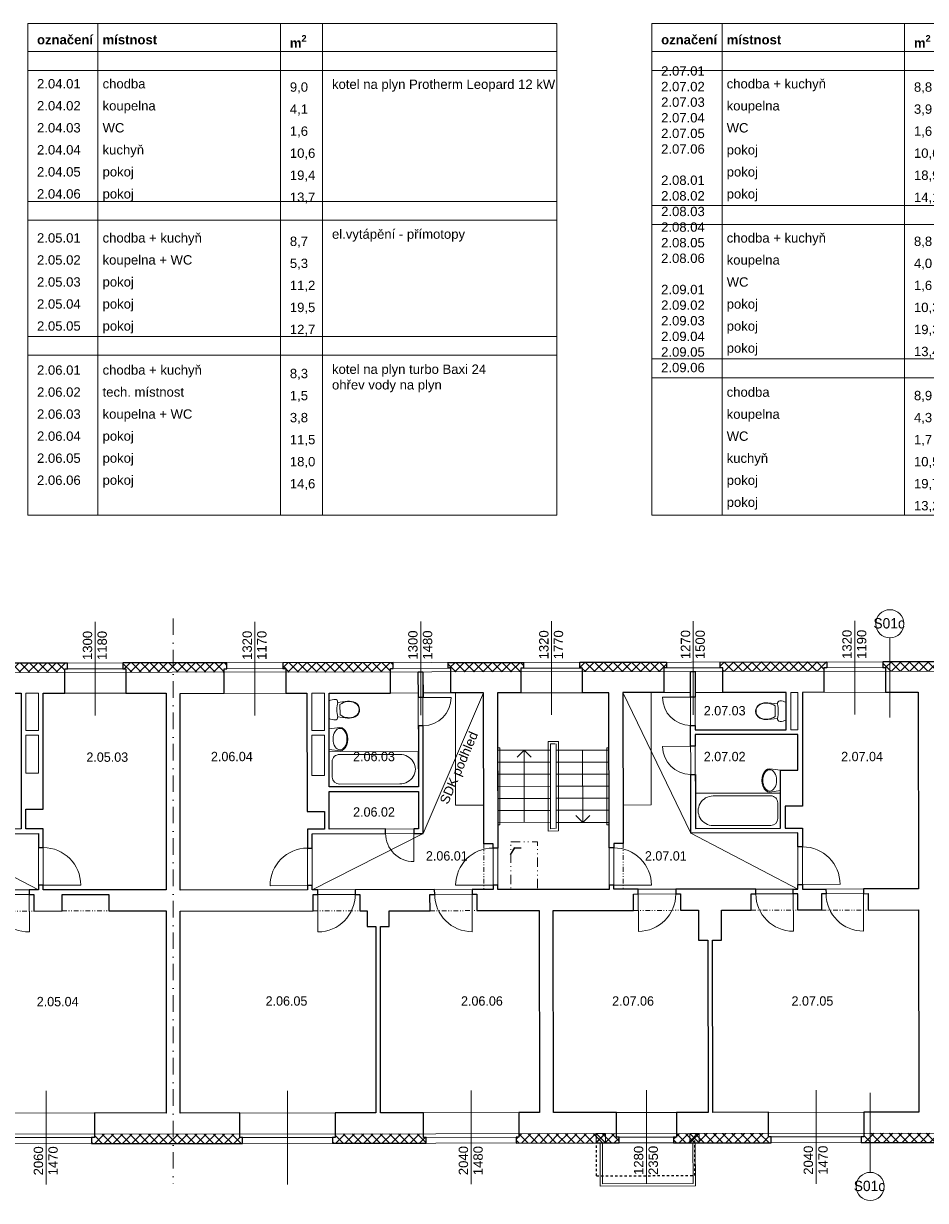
# Model space of a CAD drawing. Extents: x -203795 to -85874, y -57132 to -32000.
# Tile 4 of 7: x -173654 to -154390, y -57132 to -32000. Entities that reach past the tile are written whole.
import ezdxf

# ---------------------------------------------------------------- set-up
doc = ezdxf.new("R2010")
doc.units = 0
doc.header["$MEASUREMENT"] = 0
doc.set_wipeout_variables(frame=1)
for name, pattern in [('Wipeout_Contour', [1000, 0, -1000]), ('Čerchovaná', [670.277762, 352.777767, -176.388884, 0, -141.111112]), ('Čerchovaná se dvěma tečkami M', [455, 200, -75, 15, -75, 15, -75]), ('Čerchovaná se dvěma tečkami S', [250, 100, -40, 15, -40, 15, -40]), ('čárkovaná S', [100, 50, -50])]:
    doc.linetypes.add(name, pattern=pattern)
for name, color, linetype, lineweight in [('2D BOD_Číslo_pera__1', 7, 'Continuous', 15), ('2D kreslení - obecné_Číslo_pera__1', 7, 'Continuous', 15), ('2D VÝPLNĚ_Číslo_pera__4', 91, 'Continuous', 13), ('2D ČÁRY_Číslo_pera__1', 7, 'Continuous', 15), ('2D ČÁRY_Číslo_pera__2', 1, 'Continuous', 25), ('2D ČÁRY_Číslo_pera__3', 150, 'Continuous', 13), ('2D ČÁRY_Číslo_pera__4', 91, 'Continuous', 13), ('NÁBYTEK A ZAŘÍZENÍ_Číslo_pera__3', 150, 'Continuous', 13), ('POZNÁMKY.POPISKA_Číslo_pera__4', 91, 'Continuous', 13), ('POZNÁMKY.TEXT_Číslo_pera__4', 91, 'Continuous', 13), ('zdi_Číslo_pera__1', 7, 'Continuous', 15)]:
    doc.layers.add(name, color=color, linetype=linetype, lineweight=lineweight)
for name, color, linetype in [('2D ČÁRY', 7, 'Continuous'), ('NÁBYTEK A ZAŘÍZENÍ', 7, 'Continuous'), ('vodorovné konstrukce', 7, 'Continuous')]:
    doc.layers.add(name, color=color, linetype=linetype)
doc.layers.add('vodorovné konstrukce_Číslo_pera__241', color=9, linetype='Continuous', lineweight=13, true_color=0x808080)
doc.styles.add('GENERATED_STYLE_1', font='arial.ttf')
doc.styles.add('GENERATED_STYLE_3', font='txt')
doc.styles.get("Standard").update_dxf_attribs({"font": 'txt', "bigfont": 'BIGFONT.SHX'})
doc.dimstyles.new('GENERATED_STYLE__3', dxfattribs={"dimtxt": 0.18, "dimasz": 182.4, "dimexe": 0.18, "dimexo": 0.0625, "dimgap": 0.09, "dimtad": 0, "dimtih": 1, "dimtoh": 1, "dimdec": 4, "dimzin": 0, "dimdsep": 46, "dimtxsty": 'Standard', "dimcen": 0.09, "dimadec": 0, "dimazin": 0, "dimtfac": 1, "dimtdec": 4, "dimtmove": 0, "dimatfit": 3, "dimldrblk": 'ARROWHEAD_5', "dimfxl": 1, "dimtolj": 1, "dimtzin": 0, "dimarcsym": 0})
pattern_1 = [(45, (0, 0), (-98.99495, 98.99495), []), (135, (0, 0), (98.99495, 98.99495), [])]

# ---------------------------------------------------------------- blocks, each defined once
blk = doc.blocks.new('WC s nádržkou 1 11')
at = {"linetype": 'Wipeout_Contour', "ltscale": 15629.429493}
blk.add_wipeout([(31, 650), (18, 619), (8, 587), (2, 554), (0, 520), (5, 498), (20, 479), (40, 469), (64, 469), (41, 257), (39, 215), (44, 173), (54, 132), (70, 92), (97, 54), (132, 25), (174, 6), (220, 0), (266, 6), (308, 25), (343, 54), (370, 92), (386, 132), (396, 173), (401, 215), (399, 257), (376, 469), (400, 469), (420, 479), (435, 498), (440, 520), (438, 554), (432, 587), (422, 619), (409, 650)], dxfattribs=at).dxf.layer = 'NÁBYTEK A ZAŘÍZENÍ'
at = {"layer": 'NÁBYTEK A ZAŘÍZENÍ_Číslo_pera__3', "linetype": 'Continuous'}
for p, q in [((2, 554), (0, 520)), ((0, 520), (5, 498)), ((8, 587), (2, 554)), ((18, 619), (8, 587)), ((31, 650), (18, 619)), ((409, 650), (31, 650)), ((422, 619), (409, 650)), ((432, 587), (422, 619)), ((438, 554), (432, 587)), ((435, 498), (440, 520)), ((440, 520), (438, 554)), ((5, 498), (20, 479)), ((20, 479), (40, 469)), ((41, 257), (39, 215)), ((40, 469), (64, 469)), ((64, 469), (41, 257)), ((49, 256), (47, 215)), ((56, 299), (49, 256)), ((68, 341), (56, 299)), ((86, 381), (68, 341)), ((107, 419), (86, 381)), ((333, 419), (107, 419)), ((354, 381), (333, 419)), ((372, 341), (354, 381)), ((384, 299), (372, 341)), ((399, 257), (376, 469)), ((376, 469), (400, 469)), ((391, 256), (384, 299)), ((393, 215), (391, 256)), ((401, 215), (399, 257)), ((400, 469), (420, 479)), ((420, 479), (435, 498)), ((39, 215), (44, 173)), ((44, 173), (54, 132)), ((47, 215), (52, 174)), ((52, 174), (62, 134)), ((54, 132), (70, 92)), ((62, 134), (78, 96)), ((70, 92), (97, 54)), ((78, 96), (102, 60)), ((97, 54), (132, 25)), ((102, 60), (136, 32)), ((132, 25), (174, 6)), ((136, 32), (176, 14)), ((174, 6), (220, 0)), ((176, 14), (220, 8)), ((220, 8), (264, 14)), ((220, 0), (266, 6)), ((264, 14), (304, 32)), ((266, 6), (308, 25)), ((304, 32), (338, 60)), ((308, 25), (343, 54)), ((338, 60), (362, 96)), ((343, 54), (370, 92)), ((362, 96), (378, 134)), ((370, 92), (386, 132)), ((378, 134), (388, 174)), ((386, 132), (396, 173)), ((388, 174), (393, 215)), ((396, 173), (401, 215))]:
    blk.add_line(p, q, dxfattribs=at)
blk.add_ellipse((220, -298), major_axis=(785, 0), ratio=0.9963, start_param=1.370375, end_param=1.771221, dxfattribs=at)
blk = doc.blocks.new('Vana 01 11_8')
at = {"layer": 'NÁBYTEK A ZAŘÍZENÍ_Číslo_pera__3', "linetype": 'Continuous'}
for p, q in [((0, 0), (0, 751)), ((0, 751), (1820, 751)), ((61, 210), (61, 541)), ((1441, 691), (212, 691)), ((1820, 751), (1820, 0)), ((0, 0), (1820, 0)), ((1441, 60), (212, 60))]:
    blk.add_line(p, q, dxfattribs=at)
for centre, major_axis, start_param, end_param in [((212, 541), (152, 0), 1.570796, 3.141593), ((1441, 375), (319, 0), 4.712389, 7.853982), ((212, 210), (152, 0), 3.141593, 4.712389)]:
    blk.add_ellipse(centre, major_axis=major_axis, ratio=0.989884, start_param=start_param, end_param=end_param, dxfattribs=at)
blk = doc.blocks.new('Umyvadlo oválné 11')
at = {"linetype": 'Wipeout_Contour', "ltscale": 6090.690526}
blk.add_wipeout([(0, 169), (2, 146), (9, 124), (19, 104), (43, 74), (73, 49), (129, 22), (188, 6), (250, 0), (312, 6), (371, 22), (427, 49), (457, 74), (481, 104), (491, 124), (498, 146), (500, 169), (469, 400), (31, 400), (-1, 169)], dxfattribs=at).dxf.layer = 'NÁBYTEK A ZAŘÍZENÍ'
at = {"layer": 'NÁBYTEK A ZAŘÍZENÍ_Číslo_pera__3', "linetype": 'Continuous'}
for p, q in [((31, 400), (-1, 169)), ((32, 400), (31, 400)), ((469, 400), (31, 400)), ((469, 400), (468, 400)), ((500, 169), (469, 400))]:
    blk.add_line(p, q, dxfattribs=at)
blk.add_ellipse((250, 169), major_axis=(-229, 0), ratio=0.643386, dxfattribs=at)
blk.add_ellipse((249, 169), major_axis=(-250, 0), ratio=0.674026, start_param=0, end_param=3.141593, dxfattribs=at)
blk = doc.blocks.new('WC s nádržkou 1 11_2')
at = {"linetype": 'Wipeout_Contour', "ltscale": 15629.429493}
blk.add_wipeout([(31, 650), (18, 619), (8, 587), (2, 554), (0, 520), (5, 498), (20, 479), (40, 469), (64, 469), (41, 257), (39, 215), (44, 173), (54, 132), (70, 92), (97, 54), (132, 25), (174, 6), (220, 0), (266, 6), (308, 25), (343, 54), (370, 92), (386, 132), (396, 173), (401, 215), (399, 257), (376, 469), (400, 469), (420, 479), (435, 498), (440, 520), (438, 554), (432, 587), (422, 619), (409, 650)], dxfattribs=at).dxf.layer = 'NÁBYTEK A ZAŘÍZENÍ'
at = {"layer": 'NÁBYTEK A ZAŘÍZENÍ_Číslo_pera__3', "linetype": 'Continuous'}
for p, q in [((2, 554), (0, 520)), ((0, 520), (5, 498)), ((8, 587), (2, 554)), ((18, 619), (8, 587)), ((31, 650), (18, 619)), ((409, 650), (31, 650)), ((422, 619), (409, 650)), ((432, 587), (422, 619)), ((438, 554), (432, 587)), ((435, 498), (440, 520)), ((440, 520), (438, 554)), ((5, 498), (20, 479)), ((20, 479), (40, 469)), ((41, 257), (39, 215)), ((40, 469), (64, 469)), ((64, 469), (41, 257)), ((49, 256), (47, 215)), ((56, 299), (49, 256)), ((68, 341), (56, 299)), ((86, 381), (68, 341)), ((107, 419), (86, 381)), ((333, 419), (107, 419)), ((354, 381), (333, 419)), ((372, 341), (354, 381)), ((384, 299), (372, 341)), ((399, 257), (376, 469)), ((376, 469), (400, 469)), ((391, 256), (384, 299)), ((393, 215), (391, 256)), ((401, 215), (399, 257)), ((400, 469), (420, 479)), ((420, 479), (435, 498)), ((39, 215), (44, 173)), ((44, 173), (54, 132)), ((47, 215), (52, 174)), ((52, 174), (62, 134)), ((54, 132), (70, 92)), ((62, 134), (78, 96)), ((70, 92), (97, 54)), ((78, 96), (102, 60)), ((97, 54), (132, 25)), ((102, 60), (136, 32)), ((132, 25), (174, 6)), ((136, 32), (176, 14)), ((174, 6), (220, 0)), ((176, 14), (220, 8)), ((220, 8), (264, 14)), ((220, 0), (266, 6)), ((264, 14), (304, 32)), ((266, 6), (308, 25)), ((304, 32), (338, 60)), ((308, 25), (343, 54)), ((338, 60), (362, 96)), ((343, 54), (370, 92)), ((362, 96), (378, 134)), ((370, 92), (386, 132)), ((378, 134), (388, 174)), ((386, 132), (396, 173)), ((388, 174), (393, 215)), ((396, 173), (401, 215))]:
    blk.add_line(p, q, dxfattribs=at)
blk.add_ellipse((220, -298), major_axis=(785, 0), ratio=0.9963, start_param=1.370375, end_param=1.771221, dxfattribs=at)
blk = doc.blocks.new('Umyvadlo oválné 11_2')
at = {"linetype": 'Wipeout_Contour', "ltscale": 6090.690526}
blk.add_wipeout([(0, 169), (2, 146), (9, 124), (19, 104), (43, 74), (73, 49), (129, 22), (188, 6), (250, 0), (312, 6), (371, 22), (427, 49), (457, 74), (481, 104), (491, 124), (498, 146), (500, 169), (469, 400), (31, 400), (-1, 169)], dxfattribs=at).dxf.layer = 'NÁBYTEK A ZAŘÍZENÍ'
at = {"layer": 'NÁBYTEK A ZAŘÍZENÍ_Číslo_pera__3', "linetype": 'Continuous'}
for p, q in [((31, 400), (-1, 169)), ((32, 400), (31, 400)), ((469, 400), (31, 400)), ((469, 400), (468, 400)), ((500, 169), (469, 400))]:
    blk.add_line(p, q, dxfattribs=at)
blk.add_ellipse((250, 169), major_axis=(-229, 0), ratio=0.643386, dxfattribs=at)
blk.add_ellipse((249, 169), major_axis=(-250, 0), ratio=0.674026, start_param=0, end_param=3.141593, dxfattribs=at)
blk = doc.blocks.new('Vana 01 11_9')
at = {"layer": 'NÁBYTEK A ZAŘÍZENÍ_Číslo_pera__3', "linetype": 'Continuous'}
for p, q in [((0, 0), (0, 751)), ((0, 751), (1904, 751)), ((63, 210), (63, 541)), ((1508, 691), (222, 691)), ((1904, 751), (1904, 0)), ((0, 0), (1904, 0)), ((1508, 60), (222, 60))]:
    blk.add_line(p, q, dxfattribs=at)
for centre, major_axis, start_param, end_param in [((222, 541), (159, 0), 1.570796, 3.141593), ((1508, 375), (333, 0), 4.712389, 7.853982), ((222, 210), (159, 0), 3.141593, 4.712389)]:
    blk.add_ellipse(centre, major_axis=major_axis, ratio=0.946102, start_param=start_param, end_param=end_param, dxfattribs=at)
blk = doc.blocks.new('LINE_10818', base_point=(-162961, -49058))
at = {"layer": '2D ČÁRY_Číslo_pera__3', "linetype": 'Continuous'}
for p, q in [((-162964, -47518), (-163114, -47668)), ((-162961, -49058), (-162964, -47518)), ((-162964, -47518), (-162814, -47667))]:
    blk.add_line(p, q, dxfattribs=at)
blk = doc.blocks.new('LINE_12137', base_point=(-161714, -47518))
at = {"layer": '2D ČÁRY_Číslo_pera__3', "linetype": 'Continuous'}
for p, q in [((-161714, -47518), (-161711, -49058)), ((-161711, -49058), (-161861, -48908)), ((-161711, -49058), (-161561, -48908))]:
    blk.add_line(p, q, dxfattribs=at)
blk = doc.blocks.new('LINE_15124', base_point=(-155148, -46817))
at = {"layer": 'vodorovné konstrukce_Číslo_pera__241', "linetype": 'Continuous'}
blk.add_line((-155148, -46817), (-155150, -45117), dxfattribs=at)
blk.add_circle((-155151, -44817), 300, dxfattribs=at)
blk = doc.blocks.new('LINE_15135', base_point=(-155571, -54832))
at = {"layer": 'vodorovné konstrukce_Číslo_pera__241', "linetype": 'Continuous'}
blk.add_line((-155571, -54832), (-155571, -56532), dxfattribs=at)
blk.add_circle((-155571, -56832), 300, dxfattribs=at)
blk = doc.blocks.new('ARROWHEAD_5')
at = {"linetype": 'Continuous'}
blk.add_line((0, 0), (-1, 0), dxfattribs=at)
blk.add_solid([(-1, 0.2679), (0, 0), (-1, -0.2679), (-1, 0.2679)], dxfattribs=at)

msp = doc.modelspace()

# ---------------------------------------------------------------- hatches: boundary and pattern name
at = {"layer": '2D VÝPLNĚ_Číslo_pera__4', "linetype": 'Continuous'}
h = msp.add_hatch(dxfattribs=at)
h.set_pattern_fill('TEPELNA_IZOLACE_EPS', color=8, style=0, pattern_type=2)
h.set_pattern_definition(pattern_1)
h.paths.add_polyline_path([(-172773, -45855), (-172773, -45779), (-172713, -45779), (-172713, -45655), (-174992, -45657), (-174992, -45781), (-174932, -45781), (-174932, -45857)], flags=0)
h = msp.add_hatch(dxfattribs=at)
h.set_pattern_fill('TEPELNA_IZOLACE_EPS', color=8, style=0, pattern_type=2)
h.set_pattern_definition(pattern_1)
h.paths.add_polyline_path([(-169369, -45852), (-169369, -45776), (-169309, -45776), (-169309, -45652), (-171531, -45654), (-171531, -45778), (-171471, -45778), (-171470, -45854)], flags=0)
h = msp.add_hatch(dxfattribs=at)
h.set_pattern_fill('TEPELNA_IZOLACE_EPS', color=8, style=0, pattern_type=2)
h.set_pattern_definition(pattern_1)
h.paths.add_polyline_path([(-165819, -45846), (-165819, -45770), (-165759, -45770), (-165759, -45646), (-168113, -45650), (-168113, -45774), (-168053, -45774), (-168052, -45850)], flags=0)
h = msp.add_hatch(dxfattribs=at)
h.set_pattern_fill('TEPELNA_IZOLACE_EPS', color=8, style=0, pattern_type=2)
h.set_pattern_definition(pattern_1)
h.paths.add_polyline_path([(-163035, -45842), (-163035, -45766), (-162975, -45766), (-162975, -45642), (-164585, -45644), (-164585, -45768), (-164525, -45768), (-164525, -45844)], flags=0)
h = msp.add_hatch(dxfattribs=at)
h.set_pattern_fill('TEPELNA_IZOLACE_EPS', color=8, style=0, pattern_type=2)
h.set_pattern_definition(pattern_1)
h.paths.add_polyline_path([(-159981, -45837), (-159981, -45761), (-159921, -45761), (-159921, -45637), (-161775, -45640), (-161775, -45764), (-161715, -45764), (-161715, -45840)], flags=0)
h = msp.add_hatch(dxfattribs=at)
h.set_pattern_fill('TEPELNA_IZOLACE_EPS', color=8, style=0, pattern_type=2)
h.set_pattern_definition(pattern_1)
h.paths.add_polyline_path([(-156559, -45831), (-156559, -45755), (-156499, -45755), (-156499, -45631), (-158777, -45635), (-158777, -45759), (-158717, -45759), (-158717, -45835)], flags=0)
h = msp.add_hatch(dxfattribs=at)
h.set_pattern_fill('TEPELNA_IZOLACE_EPS', color=8, style=0, pattern_type=2)
h.set_pattern_definition(pattern_1)
h.paths.add_polyline_path([(-153538, -45827), (-153538, -45751), (-153478, -45751), (-153478, -45627), (-155302, -45629), (-155302, -45753), (-155242, -45753), (-155242, -45829)], flags=0)
h = msp.add_hatch(dxfattribs=at)
h.set_pattern_fill('TEPELNA_IZOLACE_EPS', color=8, style=0, pattern_type=2)
h.set_pattern_definition(pattern_1)
h.paths.add_polyline_path([(-172140, -55713), (-169038, -55713), (-169038, -55789), (-168978, -55789), (-168978, -55913), (-172200, -55913), (-172200, -55789), (-172140, -55789)], flags=0)
h = msp.add_hatch(dxfattribs=at)
h.set_pattern_fill('TEPELNA_IZOLACE_EPS', color=8, style=0, pattern_type=2)
h.set_pattern_definition(pattern_1)
h.paths.add_polyline_path([(-166998, -55711), (-166998, -55787), (-167058, -55787), (-167058, -55911), (-165053, -55908), (-165053, -55784), (-165113, -55784), (-165113, -55708)], flags=0)
h = msp.add_hatch(dxfattribs=at)
h.set_pattern_fill('TEPELNA_IZOLACE_EPS', color=8, style=0, pattern_type=2)
h.set_pattern_definition(pattern_1)
h.paths.add_polyline_path([(-163073, -55706), (-163073, -55782), (-163133, -55782), (-163133, -55906), (-160931, -55903), (-160931, -55779), (-160991, -55779), (-160991, -55703)], flags=0)
h = msp.add_hatch(dxfattribs=at)
h.set_pattern_fill('TEPELNA_IZOLACE_EPS', color=8, style=0, pattern_type=2)
h.set_pattern_definition(pattern_1)
h.paths.add_polyline_path([(-159711, -55702), (-157746, -55699), (-157746, -55775), (-157686, -55775), (-157686, -55899), (-159771, -55902), (-159771, -55778), (-159711, -55778)], flags=0)
h = msp.add_hatch(dxfattribs=at)
h.set_pattern_fill('TEPELNA_IZOLACE_EPS', color=8, style=0, pattern_type=2)
h.set_pattern_definition(pattern_1)
h.paths.add_polyline_path([(-155706, -55697), (-153192, -55693), (-153192, -55769), (-153132, -55769), (-153132, -55893), (-155766, -55897), (-155766, -55773), (-155706, -55773)], flags=0)

# ---------------------------------------------------------------- linework, layer by layer
at = {"layer": '2D BOD_Číslo_pera__1', "color": 8, "linetype": 'Continuous', "flags": 128}
for points in [[(-161222, -55704), (-161422, -55704), (-161422, -55904), (-161222, -55904)], [(-159422, -55701), (-159222, -55701), (-159222, -55901), (-159422, -55901)], [(-161337, -55904), (-159307, -55901), (-159305, -56821), (-161335, -56824)], [(-161287, -55904), (-161285, -56774), (-159355, -56771), (-159357, -55901)]]:
    msp.add_lwpolyline(points, close=True, dxfattribs=at)
at = {"layer": '2D kreslení - obecné_Číslo_pera__1', "color": 8, "linetype": 'Continuous'}
msp.add_line((-170349, -55915), (-138339, -55875), dxfattribs=at)
at = {"layer": '2D ČÁRY_Číslo_pera__1', "color": 8, "linetype": 'Čerchovaná'}
msp.add_line((-170460, -44703), (-170460, -56776), dxfattribs=at)
at = {"layer": '2D ČÁRY_Číslo_pera__1', "color": 8, "linetype": 'Continuous'}
for p, q in [((-170480, -45654), (-192605, -45671)), ((-172713, -45655), (-172713, -45779)), ((-171531, -45654), (-171531, -45778)), ((-138416, -45603), (-170480, -45654)), ((-169309, -45652), (-169309, -45776)), ((-168113, -45650), (-168113, -45774)), ((-165759, -45646), (-165759, -45770)), ((-164585, -45644), (-164585, -45768)), ((-162975, -45642), (-162975, -45766)), ((-161775, -45640), (-161775, -45764)), ((-159921, -45637), (-159921, -45761)), ((-158777, -45635), (-158777, -45759)), ((-156499, -45631), (-156499, -45755)), ((-155302, -45629), (-155302, -45753)), ((-170480, -45854), (-192803, -45871)), ((-171471, -45778), (-172773, -45779)), ((-172773, -45779), (-172773, -46300)), ((-171471, -45778), (-171471, -46299)), ((-170480, -45854), (-138416, -45803)), ((-169369, -45776), (-168053, -45774)), ((-169369, -45776), (-169369, -46302)), ((-168053, -45774), (-168053, -46300)), ((-165819, -45770), (-164525, -45768)), ((-165819, -45770), (-165819, -46296)), ((-165221, -48297), (-165223, -45845)), ((-165120, -49297), (-165123, -45845)), ((-164525, -45768), (-164525, -46294)), ((-163035, -45766), (-161715, -45764)), ((-163035, -45766), (-163035, -46292)), ((-161715, -45764), (-161715, -46290)), ((-159981, -45761), (-158717, -45759)), ((-159981, -45761), (-159981, -46287)), ((-159404, -49286), (-159407, -45836)), ((-159306, -47084), (-159307, -45836)), ((-158717, -45759), (-158717, -46285)), ((-156559, -45755), (-155242, -45753)), ((-156559, -45755), (-156559, -46281)), ((-155242, -45753), (-155242, -46279)), ((-173336, -46301), (-173607, -46301)), ((-173606, -47099), (-173607, -46301)), ((-173335, -47099), (-173336, -46301)), ((-170610, -46298), (-173236, -46300)), ((-173234, -48776), (-173236, -46300)), ((-170610, -46298), (-170610, -50498)), ((-170310, -46303), (-167600, -46299)), ((-170310, -46303), (-170310, -50503)), ((-167593, -48829), (-167600, -46299)), ((-167496, -46299), (-167227, -46298)), ((-167496, -47098), (-167496, -46299)), ((-167127, -46298), (-165222, -46295)), ((-165222, -46395), (-164522, -46395)), ((-165122, -46295), (-163831, -46293)), ((-163825, -49515), (-163831, -46293)), ((-163531, -46293), (-161151, -46289)), ((-163524, -50492), (-163531, -46293)), ((-161144, -50489), (-161151, -46289)), ((-160851, -46288), (-159407, -46286)), ((-160845, -49511), (-160851, -46288)), ((-159307, -46387), (-160007, -46388)), ((-159307, -46286), (-157368, -46283)), ((-157268, -46282), (-157118, -46282)), ((-157117, -47082), (-157118, -46282)), ((-157018, -46282), (-154546, -46278)), ((-157016, -48712), (-157018, -46282)), ((-154546, -46278), (-154541, -50478)), ((-165222, -46995), (-165122, -46995)), ((-159306, -46987), (-159406, -46987)), ((-173606, -47099), (-173335, -47099)), ((-173606, -47199), (-173335, -47199)), ((-173605, -48006), (-173606, -47199)), ((-173334, -48006), (-173335, -47199)), ((-167495, -48059), (-167495, -47198)), ((-159306, -47084), (-157367, -47082)), ((-159306, -47184), (-157117, -47182)), ((-159304, -49186), (-159306, -47184)), ((-157267, -47082), (-157117, -47082)), ((-157116, -47942), (-157117, -47182)), ((-162399, -47383), (-162396, -49193)), ((-162276, -49192), (-162279, -47382)), ((-159306, -47434), (-160006, -47435)), ((-163529, -47518), (-162399, -47517)), ((-161149, -47518), (-162279, -47518)), ((-163529, -47775), (-162399, -47774)), ((-161149, -47773), (-162279, -47773)), ((-173605, -48006), (-173334, -48006)), ((-167495, -48059), (-167225, -48058)), ((-163528, -48032), (-162398, -48031)), ((-161148, -48030), (-162278, -48030)), ((-159305, -48034), (-159405, -48034)), ((-167125, -48300), (-165221, -48297)), ((-167125, -48400), (-165220, -48397)), ((-167124, -49200), (-167125, -48400)), ((-167095, -48400), (-165220, -48397)), ((-167095, -48400), (-165220, -48397)), ((-165220, -49197), (-165220, -48397)), ((-163528, -48289), (-162398, -48288)), ((-161148, -48287), (-162278, -48287)), ((-163527, -48546), (-162397, -48545)), ((-161147, -48544), (-162277, -48544)), ((-157385, -48713), (-157384, -49183)), ((-173603, -48776), (-173602, -49199)), ((-173603, -48776), (-173234, -48776)), ((-167593, -48829), (-167224, -48828)), ((-167224, -49200), (-167224, -48828)), ((-163527, -48803), (-162397, -48802)), ((-161147, -48801), (-162277, -48801)), ((-173602, -49199), (-173233, -49199)), ((-173232, -50500), (-173233, -49199)), ((-167592, -49201), (-167224, -49200)), ((-167589, -50499), (-167592, -49201)), ((-167124, -49200), (-165220, -49197)), ((-165920, -49197), (-165920, -49297)), ((-165320, -49197), (-165319, -49897)), ((-163526, -49058), (-162396, -49057)), ((-161146, -49058), (-162276, -49058)), ((-157484, -49183), (-159304, -49186)), ((-157384, -49183), (-157015, -49182)), ((-157014, -50482), (-157015, -49182)), ((-173333, -49299), (-175637, -49303)), ((-173332, -50501), (-173333, -49299)), ((-167492, -49300), (-165120, -49297)), ((-167489, -50499), (-167492, -49300)), ((-157115, -49282), (-159404, -49286)), ((-157114, -50482), (-157115, -49282)), ((-173333, -49598), (-173233, -49598)), ((-167491, -49608), (-167591, -49608)), ((-163626, -49515), (-163825, -49515)), ((-163625, -50493), (-163626, -49515)), ((-161144, -49603), (-161044, -49603)), ((-161044, -50488), (-161044, -49511)), ((-161044, -49511), (-160845, -49511)), ((-157115, -49582), (-157015, -49582)), ((-173332, -50501), (-177222, -50504)), ((-173532, -50499), (-173529, -51399)), ((-172432, -50398), (-173332, -50398)), ((-170610, -50498), (-173232, -50500)), ((-170310, -50503), (-167589, -50499)), ((-168389, -50410), (-167489, -50408)), ((-167489, -50499), (-163625, -50493)), ((-167370, -50498), (-167367, -51398)), ((-166570, -50497), (-166570, -50596)), ((-164874, -50495), (-164873, -50596)), ((-164425, -50401), (-163524, -50399)), ((-164074, -50493), (-164071, -51393)), ((-163524, -50492), (-161144, -50489)), ((-160244, -50396), (-161144, -50396)), ((-161044, -50488), (-157114, -50482)), ((-160524, -50488), (-160521, -51387)), ((-159724, -50486), (-159724, -50585)), ((-158014, -50484), (-158014, -50585)), ((-157214, -50482), (-157211, -51382)), ((-156214, -50381), (-157114, -50382)), ((-157014, -50482), (-154541, -50478)), ((-156515, -50483), (-156514, -50583)), ((-155715, -50480), (-155712, -51381)), ((-173432, -50599), (-174432, -50602)), ((-173432, -50599), (-173431, -50951)), ((-171832, -50598), (-172832, -50601)), ((-172832, -50601), (-172831, -50950)), ((-171832, -50598), (-171831, -50949)), ((-167470, -50599), (-166470, -50595)), ((-167470, -50599), (-167468, -50949)), ((-166470, -50595), (-166468, -50947)), ((-163973, -50593), (-164973, -50596)), ((-164973, -50596), (-164972, -50945)), ((-163973, -50593), (-163972, -50943)), ((-160624, -50588), (-159624, -50584)), ((-160624, -50588), (-160623, -50938)), ((-159624, -50584), (-159623, -50936)), ((-157114, -50582), (-158114, -50585)), ((-158114, -50585), (-158113, -50934)), ((-157114, -50582), (-157113, -50932)), ((-155614, -50580), (-156614, -50584)), ((-156614, -50584), (-156613, -50931)), ((-155614, -50580), (-155613, -50930)), ((-172831, -50950), (-173431, -50951)), ((-170610, -50948), (-171831, -50949)), ((-170610, -50948), (-170610, -55265)), ((-170310, -50953), (-167468, -50949)), ((-170310, -50953), (-170310, -55265)), ((-166468, -50947), (-166318, -50947)), ((-166318, -50947), (-166318, -51280)), ((-165848, -50946), (-164972, -50945)), ((-165848, -50946), (-165848, -51279)), ((-163972, -50943), (-162643, -50941)), ((-162643, -50941), (-162637, -55255)), ((-162343, -50940), (-160623, -50938)), ((-162343, -50940), (-162337, -55255)), ((-159623, -50936), (-159239, -50936)), ((-159239, -50936), (-159238, -51571)), ((-158749, -50935), (-158113, -50934)), ((-158749, -50935), (-158748, -51570)), ((-157113, -50932), (-156613, -50931)), ((-155613, -50930), (-154540, -50928)), ((-154540, -50928), (-154535, -55245)), ((-166318, -51280), (-166133, -51280)), ((-166133, -51280), (-166128, -55260)), ((-166033, -51279), (-166028, -55260)), ((-166033, -51279), (-165848, -51279)), ((-159238, -51571), (-159038, -51571)), ((-159038, -51571), (-159033, -55251)), ((-158938, -51571), (-158748, -51570)), ((-158938, -51571), (-158933, -55251)), ((-170610, -55265), (-175159, -55260)), ((-172140, -55789), (-172140, -55263)), ((-170310, -55265), (-166128, -55260)), ((-169038, -55789), (-169038, -55263)), ((-166998, -55787), (-166998, -55261)), ((-166028, -55260), (-162637, -55255)), ((-165113, -55784), (-165113, -55258)), ((-163073, -55782), (-163073, -55256)), ((-162337, -55255), (-159033, -55251)), ((-160991, -55779), (-160991, -55253)), ((-159711, -55778), (-159711, -55252)), ((-158933, -55251), (-154535, -55245)), ((-157746, -55775), (-157746, -55249)), ((-155706, -55773), (-155706, -55247)), ((-170350, -55715), (-202673, -55679)), ((-172140, -55789), (-174200, -55787)), ((-172200, -55913), (-172200, -55789)), ((-170350, -55715), (-138339, -55675)), ((-169038, -55789), (-166998, -55787)), ((-168978, -55913), (-168978, -55789)), ((-167058, -55911), (-167058, -55787)), ((-165113, -55784), (-163073, -55782)), ((-165053, -55908), (-165053, -55784)), ((-163133, -55906), (-163133, -55782)), ((-161422, -55704), (-161222, -55904)), ((-161422, -55904), (-161222, -55704)), ((-160991, -55779), (-159711, -55778)), ((-160931, -55903), (-160931, -55779)), ((-159771, -55902), (-159771, -55778)), ((-159222, -55701), (-159422, -55901)), ((-159222, -55901), (-159422, -55701)), ((-157746, -55775), (-155706, -55773)), ((-157686, -55899), (-157686, -55775)), ((-155766, -55897), (-155766, -55773)), ((-170350, -55915), (-202872, -55878))]:
    msp.add_line(p, q, dxfattribs=at)
at = {"layer": '2D ČÁRY_Číslo_pera__1', "color": 8, "linetype": 'Čerchovaná se dvěma tečkami S'}
for p, q in [((-162399, -47383), (-162279, -47382)), ((-162396, -49193), (-162276, -49192)), ((-163825, -49515), (-163824, -50493)), ((-163626, -49607), (-163525, -49607)), ((-160845, -49511), (-160845, -50488)), ((-174431, -50951), (-173431, -50951)), ((-172831, -50950), (-171831, -50949)), ((-167468, -50949), (-166468, -50947)), ((-164972, -50945), (-163972, -50943)), ((-160623, -50938), (-159623, -50936)), ((-158113, -50934), (-157113, -50932)), ((-156613, -50931), (-155613, -50930))]:
    msp.add_line(p, q, dxfattribs=at)
at = {"layer": '2D ČÁRY_Číslo_pera__1', "color": 8, "linetype": 'Continuous', "flags": 128}
msp.add_lwpolyline([(-157016, -48712), (-157385, -48713)], dxfattribs=at)
at = {"layer": '2D ČÁRY_Číslo_pera__1', "color": 8, "linetype": 'Čerchovaná se dvěma tečkami M', "flags": 128}
msp.add_lwpolyline([(-163246, -49471), (-162676, -49471), (-162676, -50491), (-163246, -50491)], close=True, dxfattribs=at)
at = {"layer": '2D ČÁRY_Číslo_pera__1', "color": 8, "linetype": 'Continuous'}
for centre, radius, start, end in [((-165122, -46395), 600, 270.047, 0.0418), ((-159407, -46387), 600, 180.0522, 270.047), ((-159406, -47434), 600, 180.0522, 270.047), ((-165320, -49297), 600, 179.9848, 270.0912), ((-173232, -50398), 800, 0.047, 90.047), ((-167589, -50408), 800, 90.1464, 180.1464), ((-163628, -50404), 797, 89.8083, 179.8083), ((-161040, -50400), 797, 0.2891, 90.2891), ((-157014, -50382), 800, 0.047, 90.047), ((-173532, -50599), 800, 180.189, 270.189), ((-167370, -50598), 800, 270.189, 0.189), ((-164073, -50593), 800, 180.189, 270.189), ((-160524, -50587), 800, 270.189, 0.189), ((-157214, -50582), 800, 180.189, 270.189), ((-155714, -50581), 800, 180.189, 270.189)]:
    msp.add_arc(centre, radius, start, end, dxfattribs=at)
at = {"layer": '2D ČÁRY_Číslo_pera__2', "color": 8, "linetype": 'čárkovaná S'}
for p, q in [((-161416, -56608), (-161417, -55708)), ((-159317, -56601), (-159318, -55701)), ((-161416, -56604), (-159317, -56601))]:
    msp.add_line(p, q, dxfattribs=at)
at = {"layer": '2D ČÁRY_Číslo_pera__2', "color": 8, "linetype": 'Continuous', "flags": 128}
for points in [[(-175638, -48051), (-175637, -49303), (-173333, -49299), (-173333, -49598), (-173233, -49598), (-173233, -49199), (-173602, -49199), (-173603, -48776), (-173234, -48776), (-173236, -46300), (-172773, -46300), (-172773, -45779), (-172713, -45779), (-172713, -45655), (-174992, -45657), (-174992, -45781), (-174932, -45781), (-174932, -46302), (-173707, -46301), (-173702, -49199), (-175537, -49203), (-175538, -48050)], [(-171531, -45654), (-171531, -45778), (-171471, -45778), (-171471, -46299), (-170610, -46298), (-170610, -50498), (-173232, -50500), (-173232, -50398), (-173332, -50398), (-173332, -50501), (-173532, -50499), (-173532, -50599), (-173432, -50599), (-173431, -50951), (-172831, -50950), (-172832, -50601), (-171832, -50598), (-171831, -50949), (-170610, -50948), (-170610, -55265), (-172140, -55263), (-172140, -55789), (-172200, -55789), (-172200, -55913), (-168978, -55913), (-168978, -55789), (-169038, -55789), (-169038, -55263), (-170310, -55265), (-170310, -50953), (-167468, -50949), (-167470, -50599), (-167370, -50598), (-167370, -50498), (-167489, -50499), (-167489, -50408), (-167589, -50408), (-167589, -50499), (-170310, -50503), (-170310, -46303), (-169369, -46302), (-169369, -45776), (-169309, -45776), (-169309, -45652)], [(-164585, -45644), (-162975, -45642), (-162975, -45766), (-163035, -45766), (-163035, -46292), (-163531, -46293), (-163525, -49607), (-163626, -49607), (-163626, -49515), (-163825, -49515), (-163831, -46293), (-164525, -46294), (-164525, -45768), (-164585, -45768)], [(-161775, -45640), (-159921, -45637), (-159921, -45761), (-159981, -45761), (-159981, -46287), (-160851, -46288), (-160845, -49511), (-161044, -49511), (-161044, -49603), (-161144, -49603), (-161151, -46289), (-161715, -46290), (-161715, -45764), (-161775, -45764)], [(-165223, -45845), (-165123, -45845), (-165122, -46395), (-165222, -46395)], [(-159407, -45836), (-159307, -45836), (-159307, -46387), (-159407, -46387)], [(-166570, -50497), (-166570, -50596), (-166470, -50595), (-166468, -50947), (-166318, -50947), (-166318, -51280), (-166133, -51280), (-166128, -55260), (-166998, -55261), (-166998, -55787), (-167058, -55787), (-167058, -55911), (-165053, -55908), (-165053, -55784), (-165113, -55784), (-165113, -55258), (-166028, -55260), (-166033, -51279), (-165848, -51279), (-165848, -50946), (-164972, -50945), (-164973, -50596), (-164873, -50596), (-164874, -50495)], [(-164074, -50493), (-164073, -50593), (-163973, -50593), (-163972, -50943), (-162643, -50941), (-162637, -55255), (-163073, -55256), (-163073, -55782), (-163133, -55782), (-163133, -55906), (-160931, -55903), (-160931, -55779), (-160991, -55779), (-160991, -55253), (-162337, -55255), (-162343, -50940), (-160623, -50938), (-160624, -50588), (-160524, -50587), (-160524, -50488), (-161044, -50488), (-161044, -50396), (-161144, -50396), (-161144, -50489), (-163524, -50492), (-163524, -50399), (-163625, -50399), (-163625, -50493)], [(-159724, -50486), (-159724, -50585), (-159624, -50584), (-159623, -50936), (-159239, -50936), (-159238, -51571), (-159038, -51571), (-159033, -55251), (-159711, -55252), (-159711, -55778), (-159771, -55778), (-159771, -55902), (-157686, -55899), (-157686, -55775), (-157746, -55775), (-157746, -55249), (-158933, -55251), (-158938, -51571), (-158748, -51570), (-158749, -50935), (-158113, -50934), (-158114, -50585), (-158014, -50585), (-158014, -50484)], [(-157214, -50482), (-157114, -50482), (-157114, -50382), (-157014, -50382), (-157014, -50482), (-156515, -50483), (-156514, -50583), (-156614, -50584), (-156613, -50931), (-157113, -50932), (-157114, -50582), (-157214, -50582)]]:
    msp.add_lwpolyline(points, close=True, dxfattribs=at)
msp.add_lwpolyline([(-153478, -45627), (-155302, -45629), (-155302, -45753), (-155242, -45753), (-155242, -46279), (-154546, -46278), (-154541, -50478), (-155715, -50480), (-155714, -50581), (-155614, -50580), (-155613, -50930), (-154540, -50928), (-154535, -55245), (-155706, -55247), (-155706, -55773), (-155766, -55773), (-155766, -55897), (-153132, -55893)], dxfattribs=at)
at = {"layer": '2D ČÁRY_Číslo_pera__3', "color": 8, "linetype": 'Continuous'}
for p, q in [((-165120, -49297), (-163831, -46293)), ((-160851, -46288), (-159404, -49286)), ((-175637, -49303), (-173332, -50499)), ((-167489, -50499), (-165120, -49297)), ((-159404, -49286), (-157114, -50482))]:
    msp.add_line(p, q, dxfattribs=at)
at = {"layer": '2D ČÁRY_Číslo_pera__3', "color": 8, "linetype": 'Continuous', "flags": 128}
for points in [[(-164431, -46294), (-164427, -48694), (-163827, -48693), (-163831, -46293)], [(-160851, -46288), (-160847, -48688), (-160247, -48687), (-160251, -46287)], [(-162449, -47334), (-162446, -49244), (-162226, -49242), (-162229, -47332)]]:
    msp.add_lwpolyline(points, close=True, dxfattribs=at)
for points in [[(-163526, -49108), (-163479, -49108), (-163479, -47468), (-163529, -47468)], [(-161149, -47468), (-161199, -47468), (-161199, -49108), (-161146, -49108)]]:
    msp.add_lwpolyline(points, dxfattribs=at)
at = {"layer": '2D ČÁRY_Číslo_pera__4', "color": 8, "linetype": 'Continuous'}
for p, q in [((-172122, -46779), (-172122, -44779)), ((-168711, -46775), (-168711, -44775)), ((-165172, -46769), (-165172, -44769)), ((-162375, -46765), (-162375, -44765)), ((-159349, -46760), (-159349, -44760)), ((-155900, -46754), (-155900, -44754)), ((-164093, -54783), (-164093, -56783)), ((-160351, -54778), (-160351, -56778)), ((-156726, -54774), (-156726, -56774)), ((-173170, -54788), (-173170, -56788)), ((-168018, -54788), (-168018, -56788))]:
    msp.add_line(p, q, dxfattribs=at)
at = {"layer": 'POZNÁMKY.TEXT_Číslo_pera__4', "color": 8, "linetype": 'Continuous'}
for p, q in [((-173566, -32000), (-173566, -42500)), ((-173566, -32000), (-162266, -32000)), ((-172066, -32000), (-172066, -42500)), ((-168166, -32000), (-168166, -42500)), ((-167266, -32000), (-167266, -42500)), ((-162266, -32000), (-162266, -42500)), ((-160236, -32000), (-160236, -42500)), ((-160236, -32000), (-148936, -32000)), ((-158736, -32000), (-158736, -42500)), ((-154836, -32000), (-154836, -42500)), ((-173566, -32600), (-162266, -32600)), ((-160236, -32600), (-148936, -32600)), ((-173566, -33000), (-162266, -33000)), ((-160236, -33000), (-148936, -33000)), ((-173566, -35800), (-162266, -35800)), ((-160236, -35888), (-148936, -35888)), ((-173566, -36200), (-162266, -36200)), ((-160236, -36288), (-148936, -36288)), ((-173566, -38685), (-162266, -38685)), ((-173566, -39085), (-162266, -39085)), ((-160236, -39163), (-148936, -39163)), ((-160236, -39563), (-148936, -39563)), ((-173566, -42500), (-162266, -42500)), ((-160236, -42500), (-148936, -42500))]:
    msp.add_line(p, q, dxfattribs=at)
at = {"layer": 'zdi_Číslo_pera__1', "color": 8, "linetype": 'Continuous'}
msp.add_line((-170480, -45654), (-138416, -45603), dxfattribs=at)

# ---------------------------------------------------------------- block references
at = {"layer": '2D ČÁRY', "color": 8, "linetype": 'Continuous'}
for name, p in [('LINE_10818', (-162961, -49058)), ('LINE_12137', (-161714, -47518))]:
    msp.add_blockref(name, p, dxfattribs=at)
at = {"layer": 'NÁBYTEK A ZAŘÍZENÍ', "color": 8, "linetype": 'Continuous'}
for name, p, rotation in [('WC s nádržkou 1 11_2', (-166476, -46871), 90.04702187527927), ('Umyvadlo oválné 11_2', (-166726, -47530), 90.04865719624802)]:
    msp.add_blockref(name, p, dxfattribs=dict(at, rotation=rotation))
for name, p, xscale, rotation in [('WC s nádržkou 1 11', (-158017, -46904), -1, 270.0470218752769), ('Vana 01 11_8', (-157484, -49183), -0.9999999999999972, 0.1022690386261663)]:
    msp.add_blockref(name, p, dxfattribs=dict(at, xscale=xscale, rotation=rotation))
at = {"layer": 'vodorovné konstrukce', "color": 8, "linetype": 'Continuous'}
for name, p in [('LINE_15124', (-155148, -46817)), ('LINE_15135', (-155571, -54832))]:
    msp.add_blockref(name, p, dxfattribs=at)

# ---------------------------------------------------------------- texts
at = {"layer": 'POZNÁMKY.TEXT_Číslo_pera__4', "color": 8, "linetype": 'Continuous', "insert": (-173366, -32245), "char_height": 200, "width": 1219.08, "attachment_point": 1, "line_spacing_factor": 1.410619, "style": 'GENERATED_STYLE_3'}
msp.add_mtext('\\A1;{\\fArial|b1|i0|c238|p38;označení\\P\\fArial|b0|i0|c238|p38;\\P2.04.01\\P2.04.02\\P2.04.03\\P2.04.04\\P2.04.05\\P2.04.06\\P\\P2.05.01\\P2.05.02\\P2.05.03\\P2.05.04\\P2.05.05\\P\\P2.06.01\\P2.06.02\\P2.06.03\\P2.06.04\\P2.06.05\\P2.06.06}', dxfattribs=at)
at = {"layer": 'POZNÁMKY.TEXT_Číslo_pera__4', "color": 8, "linetype": 'Continuous', "char_height": 200, "attachment_point": 1, "style": 'GENERATED_STYLE_3'}
for s, insert, line_spacing_factor in [('\\A1;{\\fArial|b1|i0|c238|p38;místnost\\P\\fArial|b0|i0|c238|p38;\\Pchodba\\Pkoupelna \\PWC\\Pkuchyň\\Ppokoj\\Ppokoj\\P\\Pchodba + kuchyň\\Pkoupelna + WC\\Ppokoj\\Ppokoj \\Ppokoj\\P\\Pchodba + kuchyň\\Ptech. místnost\\Pkoupelna + WC\\Ppokoj\\Ppokoj\\Ppokoj}', (-171966, -32245), 1.410304), ('\\A1;{\\fArial|b1|i0|c238|p38;m\\A1{\\H0.7x;\\S2^  ;}\\P\\fArial|b0|i0|c238|p38;\\P9,0\\P4,1\\P1,6\\P10,6\\P19,4\\P13,7\\P\\P8,7\\P5,3\\P11,2\\P19,5\\P12,7\\P\\P8,3\\P1,5\\P3,8\\P11,5\\P18,0\\P14,6}', (-167966, -32246), 1.411282), ('\\A1;{\\fArial|b1|i0|c238|p38;místnost\\P\\fArial|b0|i0|c238|p38;\\Pchodba + kuchyň\\Pkoupelna \\PWC\\Ppokoj\\Ppokoj \\Ppokoj\\P\\Pchodba + kuchyň\\Pkoupelna \\PWC\\Ppokoj\\Ppokoj\\Ppokoj\\P\\Pchodba \\Pkoupelna \\PWC\\Pkuchyň\\Ppokoj\\Ppokoj }', (-158636, -32245), 1.410694), ('\\A1;{\\fArial|b1|i0|c238|p38;m\\A1{\\H0.7x;\\S2^  ;}\\P\\fArial|b0|i0|c238|p38;\\P8,8\\P3,9\\P1,6\\P10,6\\P18,9\\P14,1\\P\\P8,8\\P4,0\\P1,6\\P10,3\\P19,3\\P13,4\\P\\P8,9\\P4,3\\P1,7\\P10,5\\P19,7\\P13,2}', (-154636, -32246), 1.411264)]:
    msp.add_mtext(s, dxfattribs=dict(at, insert=insert, line_spacing_factor=line_spacing_factor))
at = {"layer": 'POZNÁMKY.TEXT_Číslo_pera__4', "color": 8, "linetype": 'Continuous', "insert": (-160036, -32245), "char_height": 200, "width": 1219.08, "attachment_point": 1, "style": 'GENERATED_STYLE_3'}
msp.add_mtext('\\A1;{\\fArial|b1|i0|c238|p38;označení\\P\\fArial|b0|i0|c238|p38;\\P2.07.01\\P2.07.02\\P2.07.03\\P2.07.04\\P2.07.05\\P2.07.06\\P\\P2.08.01\\P2.08.02\\P2.08.03\\P2.08.04\\P2.08.05\\P2.08.06\\P\\P2.09.01\\P2.09.02\\P2.09.03\\P2.09.04\\P2.09.05\\P2.09.06\\P}', dxfattribs=at)
at = {"layer": 'POZNÁMKY.TEXT_Číslo_pera__4', "color": 8, "linetype": 'Continuous'}
for s, insert, char_height, attachment_point, style in [('{kotel na plyn Protherm Leopard 12 kW\\P}', (-167066, -33196), 200, 1, 'GENERATED_STYLE_1'), ('{el.vytápění - přímotopy}', (-167066, -36396), 200, 1, 'GENERATED_STYLE_1'), ('{kotel na plyn turbo Baxi 24\\Pohřev vody na plyn\\P}', (-167066, -39281), 200, 1, 'GENERATED_STYLE_1'), ('{2.07.03}', (-159125, -46574), 200, 1, 'GENERATED_STYLE_3'), ('{2.05.03}', (-172312, -47565), 200, 1, 'GENERATED_STYLE_3'), ('{2.06.04}', (-169651, -47552), 200, 1, 'GENERATED_STYLE_3'), ('{2.07.02}', (-159125, -47552), 200, 1, 'GENERATED_STYLE_3'), ('{2.07.04}', (-156191, -47552), 200, 1, 'GENERATED_STYLE_3'), ('{2.06.02}', (-166615, -48736), 200, 1, 'GENERATED_STYLE_3'), ('{2.06.01}', (-165060, -49674), 200, 1, 'GENERATED_STYLE_3'), ('{2.07.01}', (-160382, -49674), 200, 1, 'GENERATED_STYLE_3'), ('{2.06.05}', (-168484, -52772), 200, 1, 'GENERATED_STYLE_3'), ('{2.06.06}', (-164310, -52772), 200, 1, 'GENERATED_STYLE_3'), ('{2.07.06}', (-161082, -52772), 200, 1, 'GENERATED_STYLE_3'), ('{2.07.05}', (-157251, -52772), 200, 1, 'GENERATED_STYLE_3'), ('{2.05.04}', (-173372, -52785), 200, 1, 'GENERATED_STYLE_3'), ('{S01c}', (-155922, -56823), 220, 4, 'GENERATED_STYLE_3')]:
    msp.add_mtext(s, dxfattribs=dict(at, insert=insert, char_height=char_height, attachment_point=attachment_point, style=style))
for s, insert, char_height, attachment_point, rotation, style in [('{S01c}', (-155502, -44809), 220, 4, 0.0878, 'GENERATED_STYLE_3'), ('{SDK podhled}', (-164774, -48607), 200, 1, 66.7815, 'GENERATED_STYLE_1')]:
    msp.add_mtext(s, dxfattribs=dict(at, insert=insert, char_height=char_height, attachment_point=attachment_point, rotation=rotation, style=style))
at = {"layer": 'POZNÁMKY.TEXT_Číslo_pera__4', "color": 8, "linetype": 'Continuous', "char_height": 200, "attachment_point": 8, "rotation": 90, "style": 'GENERATED_STYLE_1'}
for s, insert, line_spacing_factor in [('{1300\\P1480}', (-164923, -45271), 0.938049), ('{1320\\P1770}', (-162126, -45267), 0.938049), ('{1270\\P1500}', (-159100, -45262), 0.938049), ('{1320\\P1190}', (-155651, -45256), 0.938049), ('{1300\\P1180}', (-171873, -45281), 0.938049), ('{1320\\P1170}', (-168462, -45277), 0.938049), ('{2060\\P1470}', (-172921, -56286), 0.938049), ('{2040\\P1480}', (-163844, -56281), 0.938049), ('{1280\\P2350}', (-160102, -56276), 0.938433), ('{2040\\P1470}', (-156477, -56272), 0.938049)]:
    msp.add_mtext(s, dxfattribs=dict(at, insert=insert, line_spacing_factor=line_spacing_factor))

# ---------------------------------------------------------------- leaders
at = {"layer": 'POZNÁMKY.POPISKA_Číslo_pera__4', "color": 8, "linetype": 'Continuous'}
msp.add_leader([(-163251, -49753), (-163163, -49604), (-163023, -49604)], dimstyle='GENERATED_STYLE__3', dxfattribs=at)

# ---------------------------------------------------------------- next in the draw order: linework, layer by layer
at = {"layer": '2D ČÁRY_Číslo_pera__1', "color": 8, "linetype": 'Continuous'}
for p, q in [((-167226, -47097), (-167227, -46298)), ((-167125, -48300), (-167127, -46298)), ((-157367, -47082), (-157368, -46283)), ((-157267, -47082), (-157268, -46282)), ((-167226, -47097), (-167496, -47098)), ((-167226, -47197), (-167495, -47198)), ((-167225, -48058), (-167226, -47197))]:
    msp.add_line(p, q, dxfattribs=at)
at = {"layer": '2D ČÁRY_Číslo_pera__2', "color": 8, "linetype": 'Continuous', "flags": 128}
msp.add_lwpolyline([(-168113, -45650), (-168113, -45774), (-168053, -45774), (-168053, -46300), (-167600, -46299), (-167593, -48829), (-167224, -48828), (-167224, -49200), (-167592, -49201), (-167591, -49608), (-167491, -49608), (-167492, -49300), (-165920, -49297), (-165920, -49197), (-167124, -49200), (-167125, -48400), (-165220, -48397), (-165220, -49197), (-165320, -49197), (-165320, -49297), (-165120, -49297), (-165122, -46995), (-165222, -46995), (-165221, -48297), (-167125, -48300), (-167127, -46298), (-165819, -46296), (-165819, -45770), (-165759, -45770), (-165759, -45646)], close=True, dxfattribs=at)

# ---------------------------------------------------------------- next in the draw order: block references
at = {"layer": 'NÁBYTEK A ZAŘÍZENÍ', "color": 8, "linetype": 'Continuous', "rotation": 0.09119843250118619}
msp.add_blockref('Vana 01 11_9', (-167125, -48300), dxfattribs=at)
at = {"layer": 'NÁBYTEK A ZAŘÍZENÍ', "color": 8, "linetype": 'Continuous', "xscale": -1, "rotation": 270.052098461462}
msp.add_blockref('Umyvadlo oválné 11', (-157886, -48412), dxfattribs=at)

# ---------------------------------------------------------------- next in the draw order: texts
at = {"layer": 'POZNÁMKY.TEXT_Číslo_pera__4', "color": 8, "linetype": 'Continuous', "insert": (-166615, -47552), "char_height": 200, "attachment_point": 1, "style": 'GENERATED_STYLE_3'}
msp.add_mtext('{2.06.03}', dxfattribs=at)

# ---------------------------------------------------------------- next in the draw order: linework, layer by layer
at = {"layer": '2D ČÁRY_Číslo_pera__1', "color": 8, "linetype": 'Continuous'}
msp.add_line((-157486, -47943), (-157484, -49183), dxfattribs=at)
at = {"layer": '2D ČÁRY_Číslo_pera__1', "color": 8, "linetype": 'Continuous', "flags": 128}
msp.add_lwpolyline([(-157486, -47943), (-157116, -47942)], dxfattribs=at)
at = {"layer": '2D ČÁRY_Číslo_pera__2', "color": 8, "linetype": 'Continuous', "flags": 128}
msp.add_lwpolyline([(-159406, -46987), (-159306, -46987), (-159306, -47084), (-157367, -47082), (-157368, -46283), (-158717, -46285), (-158717, -45759), (-158777, -45759), (-158777, -45635), (-156499, -45631), (-156499, -45755), (-156559, -45755), (-156559, -46281), (-157018, -46282), (-157016, -48712), (-157385, -48713), (-157384, -49183), (-157015, -49182), (-157015, -49582), (-157115, -49582), (-157115, -49282), (-159404, -49286), (-159405, -48034), (-159305, -48034), (-159304, -49186), (-157484, -49183), (-157486, -47943), (-157116, -47942), (-157117, -47182), (-159306, -47184), (-159306, -47434), (-159406, -47434)], close=True, dxfattribs=at)

doc.saveas('drawing.dxf')
